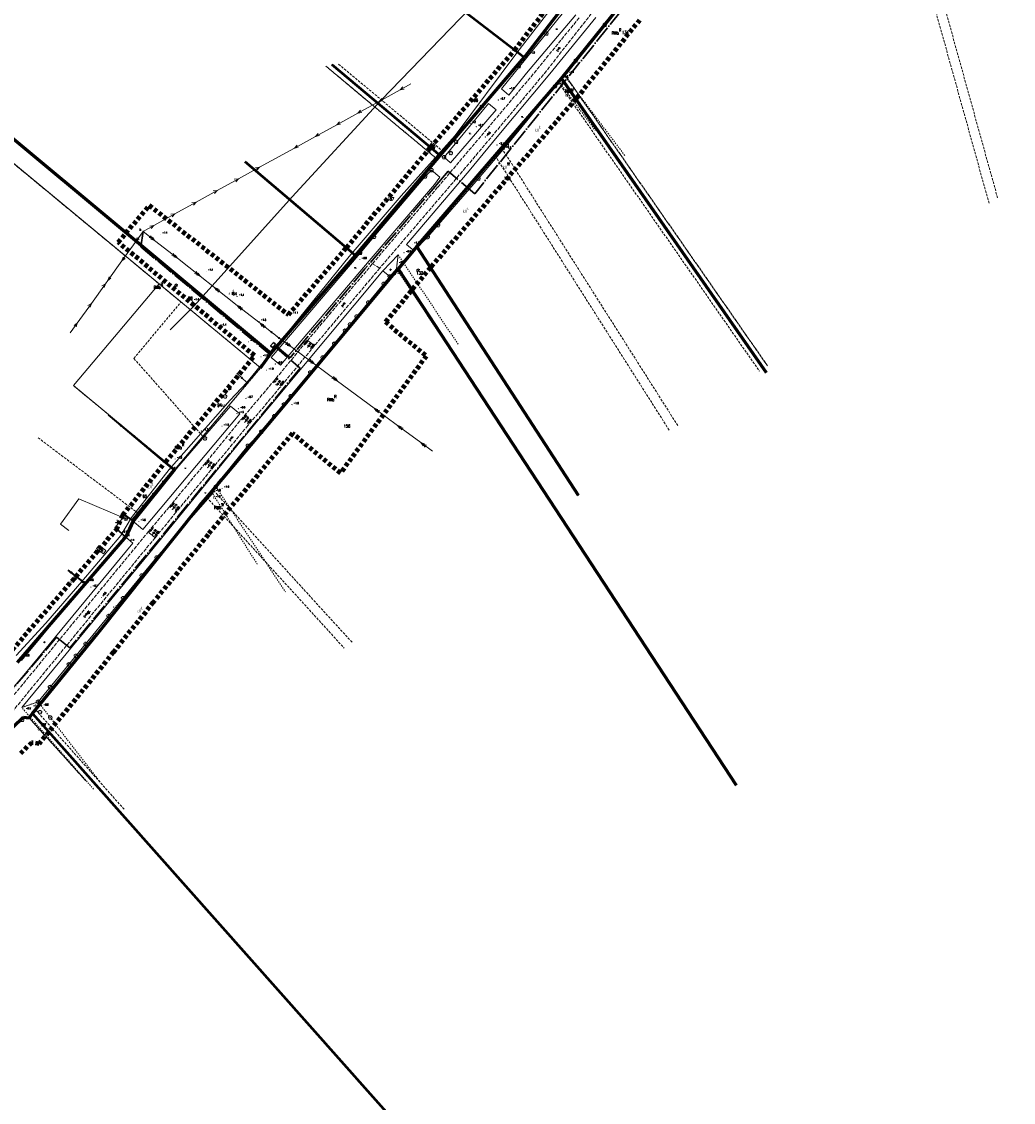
# Model space of a CAD drawing. Header units: metres. Extents: x 7389918 to 7395901, y 5992959 to 5996029.
# Tile 11 of 66: x 7390929 to 7391339, y 5993544 to 5993991. Entities that reach past the tile are written whole.
import ezdxf
from ezdxf.enums import TextEntityAlignment as Align

# ---------------------------------------------------------------- set-up
doc = ezdxf.new("R2010")
doc.units = ezdxf.units.M
doc.header["$MEASUREMENT"] = 0
for name, pattern in [('1', [0]), ('2', [1.5, 1, -0.5]), ('2_OTKJ', [2, 1.5, -0.5]), ('2_OTKR', [0]), ('2_OTWM', [1, 0.5, -0.5]), ('4', [2.5, 1.5, -1]), ('4_SUEP_A', [0]), ('4_SUKM', [0]), ('4_SUTP_A', [0]), ('4_SUWP', [0]), ('ACAD_ISO04W100', [30, 24, -3, 0, -3])]:
    doc.linetypes.add(name, pattern=pattern)
doc.layers.get('0').update_dxf_attribs({"color": 250, "linetype": 'CONTINUOUS', "lineweight": 100})
for name, color, linetype, lineweight in [('# Orlen Projekt - granice nieustalone do ustalenia', 6, 'CONTINUOUS', 100), ('# projektowana LNSN', 10, 'CONTINUOUS', 30), ('_proj. linia kablowa SN', 10, 'ACAD_ISO04W100', 30), ('Dzialki', 7, '1', 18), ('GRANICE_ZLE_L_0', 2, '1', 50), ('Numery_dzialek', 7, 'CONTINUOUS', 13), ('OTK_E_T_0', 7, 'CONTINUOUS', 0), ('OTK_E_T_4', 7, 'CONTINUOUS', 0), ('OTK_L_0', 7, '2_OTKJ', 18), ('OTK_L_5', 7, 'CONTINUOUS', 18), ('OTO_L_0', 7, 'CONTINUOUS', 35), ('OTO_L_1', 7, 'CONTINUOUS', 18), ('OTO_L_2', 7, 'CONTINUOUS', 18), ('OTR_T_0', 7, 'CONTINUOUS', 18), ('OTR_T_1', 7, 'CONTINUOUS', 18), ('OTW_L_3', 7, 'CONTINUOUS', 18), ('SUE_E_T_2', 1, 'CONTINUOUS', 0), ('SUE_T_5', 1, 'CONTINUOUS', 18), ('SUEP_L_0', 1, '4_SUEP_A', 18), ('SUP_T_2', 7, 'CONTINUOUS', 18), ('SUW_T_3', 5, 'CONTINUOUS', 18), ('SUWP_L_0', 5, '4_SUWP', 18)]:
    doc.layers.add(name, color=color, linetype=linetype, lineweight=lineweight)
for name, color, linetype, lineweight, true_color in [('Kontury', 7, '2', 18, 0x008000), ('Numery_konturow', 7, 'CONTINUOUS', 13, 0x008000), ('Numery_uzytkow', 7, 'CONTINUOUS', 13, 0x008000), ('OTZ_T_0', 7, 'CONTINUOUS', 18, 0x008000), ('OTZ_T_1', 7, 'CONTINUOUS', 18, 0x008000), ('SUK_E_T_2', 7, 'CONTINUOUS', 0, 0x803300), ('SUK_L_3', 7, '4_SUKM', 18, 0x803300), ('SUT_E_T_0', 7, 'CONTINUOUS', 0, 0xff9100), ('SUT_T_0', 7, 'CONTINUOUS', 18, 0xff9100), ('SUTP_E_T_0', 7, 'CONTINUOUS', 0, 0xff9100), ('SUTP_L_0', 7, '4_SUTP_A', 18, 0xff9100), ('Uzytki', 7, '2', 18, 0x008000), ('ZAKRES_L_0', 7, '4', 100, 0x008080)]:
    doc.layers.add(name, color=color, linetype=linetype, lineweight=lineweight, true_color=true_color)
doc.styles.get("Standard").update_dxf_attribs({"font": 'Simplex.SHX', "width": 0.75})

# ---------------------------------------------------------------- blocks, each defined once
blk = doc.blocks.new('2_OTRS')
at = {"linetype": 'Continuous'}
blk.add_circle((0, 0), 0.045, dxfattribs=at)
blk = doc.blocks.new('2_OTRN')
at = {"linetype": 'Continuous'}
blk.add_circle((0, 0), 0.045, dxfattribs=at)
blk = doc.blocks.new('2_OTZL')
at = {"linetype": 'Continuous'}
blk.add_circle((0, 0), 0.045, dxfattribs=at)
for centre, start, end in [((-0.36, 0.12), 102.1445, 221.86), ((0, 0.38), 30.1401, 149.8599), ((0.36, 0.12), 318.14, 77.8555), ((-0.22, -0.3), 174.1482, 293.8542), ((0.22, -0.3), 246.1458, 5.8518)]:
    blk.add_arc(centre, 0.375, start, end, dxfattribs=at)
blk = doc.blocks.new('2_OTZG')
at = {"linetype": 'Continuous'}
for p, q in [((-0.78225, -0.26495), (-0.3012, 0.09375)), ((-0.3012, 0.09375), (-0.4937, 0.6621)), ((-0.4937, 0.6621), (-0.0039, 0.31545)), ((-0.0039, 0.31545), (0.4771, 0.67415)), ((0.4771, 0.67415), (0.2988, 0.1012)), ((0.2988, 0.1012), (0.7886, -0.24545)), ((-0.18225, -0.2575), (-0.78225, -0.26495)), ((0.01025, -0.82585), (-0.18225, -0.2575)), ((0.1886, -0.2529), (0.01025, -0.82585)), ((0.7886, -0.24545), (0.1886, -0.2529))]:
    blk.add_line(p, q, dxfattribs=at)
blk.add_circle((0, 0), 0.045, dxfattribs=at)
blk = doc.blocks.new('4_SUET')
at = {"linetype": 'Continuous'}
for radius in [0.125, 0.113, 0.1, 0.0875, 0.075, 0.0625, 0.05, 0.0375, 0.025, 0.0125, 0.0025]:
    blk.add_circle((0, 0), radius, dxfattribs=at)
blk = doc.blocks.new('4_SUPP')
at = {"linetype": 'Continuous'}
blk.add_circle((0, 0), 0.25, dxfattribs=at)
blk = doc.blocks.new('4_SUTK')
at = {"linetype": 'Continuous'}
for radius in [0.25, 0.225, 0.2, 0.175, 0.15, 0.125, 0.1, 0.075, 0.05, 0.025, 0.00715]:
    blk.add_circle((0, 0), radius, dxfattribs=at)
blk = doc.blocks.new('4_SUWS')
at = {"linetype": 'Continuous'}
for radius in [0.75, 0.25]:
    blk.add_circle((0, 0), radius, dxfattribs=at)

msp = doc.modelspace()

# ---------------------------------------------------------------- linework, layer by layer
at = {"layer": '# Orlen Projekt - granice nieustalone do ustalenia', "linetype": '1', "lineweight": 60}
for p, q in [((7391170.49, 5994020.21), (7391136.8, 5993976.53)), ((7391152.34, 5993967.86), (7391176.51, 5993997.86)), ((7391102.13, 5993936.05), (7391136.8, 5993976.53)), ((7391092.36, 5993898.37), (7391152.34, 5993967.86)), ((7391152.34, 5993967.86), (7391237.05, 5993846.19)), ((7391031.95, 5993854.08), (7390906.08, 5993958.92)), ((7391067.1, 5993894.68), (7391102.13, 5993936.05)), ((7391092.36, 5993898.37), (7391084.69, 5993889.05)), ((7391159.37, 5993795.32), (7391092.36, 5993898.37)), ((7391031.95, 5993854.08), (7391067.1, 5993894.68)), ((7391035.4, 5993830.08), (7391084.69, 5993889.05)), ((7391084.69, 5993889.05), (7391224.57, 5993675.41)), ((7391027.78, 5993848.13), (7391031.95, 5993854.08)), ((7391006.87, 5993796.18), (7391035.4, 5993830.08)), ((7390975.02, 5993784.56), (7390992.3, 5993806.1)), ((7391002.62, 5993791.13), (7391006.87, 5993796.18)), ((7390960.09, 5993737.97), (7391002.62, 5993791.13)), ((7390972.31, 5993778.53), (7390975.02, 5993784.56)), ((7390927.07, 5993726.24), (7390972.31, 5993778.53)), ((7390933.38, 5993705.09), (7390960.09, 5993737.97)), ((7390931.93, 5993703.31), (7390933.38, 5993705.09)), ((7390916.19, 5993690.79), (7390929.52, 5993703.65)), ((7390929.52, 5993703.65), (7390931.93, 5993703.31))]:
    msp.add_line(p, q, dxfattribs=at)
at = {"layer": '# projektowana LNSN', "linetype": 'ACAD_ISO04W100', "ltscale": 0.3}
for points in [[(7391342.32, 5994134.89), (7391258.55, 5994094.86), (7391258.55, 5994094.86), (7391255.36, 5994093.83), (7391218.75, 5994075.06), (7391218.75, 5994075.06), (7391208.37, 5994066.54), (7391202.78, 5994061.95), (7391202.31, 5994061.41), (7391216.82, 5994045.63), (7391216.82, 5994045.63), (7391216.82, 5994045.63), (7391116.4, 5993920.19), (7391105.36, 5993929.5), (7391101.54, 5993925.01), (7391070.97, 5993889.08), (7391039.93, 5993852.26), (7391039.93, 5993852.26), (7391039.93, 5993852.26), (7391033.67, 5993857.6)], [(7391342.32, 5994134.89), (7391258.55, 5994094.86), (7391258.55, 5994094.86), (7391255.36, 5994093.83), (7391218.75, 5994075.06), (7391218.75, 5994075.06), (7391208.37, 5994066.54), (7391202.78, 5994061.95), (7391202.31, 5994061.41), (7391216.82, 5994045.63), (7391216.82, 5994045.63), (7391216.82, 5994045.63), (7391116.4, 5993920.19), (7391105.36, 5993929.5), (7391101.54, 5993925.01), (7391070.97, 5993889.08), (7391039.93, 5993852.26), (7391039.93, 5993852.26), (7391039.93, 5993852.26), (7391033.67, 5993857.6)], [(7390979.13, 5993904.6), (7390978.21, 5993898.2), (7391031.25, 5993853.97), (7391033.43, 5993856.55), (7391033.05, 5993856.88)], [(7390979.13, 5993904.6), (7390978.21, 5993898.2), (7391031.25, 5993853.97), (7391033.43, 5993856.55), (7391033.05, 5993856.88)], [(7391033.34, 5993857.22), (7391044.1, 5993848.03), (7391044.1, 5993848.03), (7390948.79, 5993732.26), (7390948.79, 5993732.26), (7390948.79, 5993732.26), (7390943.34, 5993736.67), (7390943.34, 5993736.67), (7390683.96, 5993432.72)], [(7391033.34, 5993857.22), (7391044.1, 5993848.03), (7391044.1, 5993848.03), (7390948.79, 5993732.26), (7390948.79, 5993732.26), (7390948.79, 5993732.26), (7390943.34, 5993736.67), (7390943.34, 5993736.67), (7390683.96, 5993432.72)]]:
    msp.add_lwpolyline(points, dxfattribs=at)
at = {"layer": '_proj. linia kablowa SN', "linetype": 'Continuous'}
msp.add_lwpolyline([(7391033.1, 5993858.62), (7391033.93, 5993857.9), (7391032.75, 5993856.54), (7391031.92, 5993857.26), (7391033.1, 5993858.62)], dxfattribs=at)
msp.add_lwpolyline([(7391033.1, 5993858.62), (7391033.93, 5993857.9), (7391032.75, 5993856.54), (7391031.92, 5993857.26), (7391033.1, 5993858.62)], dxfattribs=at)
at = {"layer": 'Dzialki'}
for p, q in [((7391170.49, 5994020.21), (7391136.8, 5993976.53)), ((7391136.8, 5993976.53), (7391088.91, 5994013.5)), ((7391152.34, 5993967.86), (7391176.51, 5993997.86)), ((7390985.76, 5993882.88), (7390855.48, 5993990.6)), ((7391102.13, 5993936.05), (7391057.18, 5993973.6)), ((7391136.8, 5993976.53), (7391102.13, 5993936.05)), ((7391092.36, 5993898.37), (7391152.34, 5993967.86)), ((7391237.05, 5993846.19), (7391152.34, 5993967.86)), ((7390906.08, 5993958.92), (7391031.95, 5993854.08)), ((7391021.43, 5993933.36), (7391067.1, 5993894.68)), ((7391067.1, 5993894.68), (7391102.13, 5993936.05)), ((7391084.69, 5993889.05), (7391092.36, 5993898.37)), ((7391092.36, 5993898.37), (7391159.37, 5993795.32)), ((7391067.1, 5993894.68), (7391031.95, 5993854.08)), ((7391035.4, 5993830.08), (7391084.69, 5993889.05)), ((7391224.57, 5993675.41), (7391084.69, 5993889.05)), ((7390950.25, 5993840.81), (7390985.76, 5993882.88)), ((7391027.78, 5993848.13), (7390985.76, 5993882.88)), ((7391031.95, 5993854.08), (7391027.78, 5993848.13)), ((7391027.78, 5993848.13), (7390992.3, 5993806.1)), ((7390992.3, 5993806.1), (7390950.25, 5993840.81)), ((7391006.87, 5993796.18), (7391035.4, 5993830.08)), ((7390975.02, 5993784.56), (7390992.3, 5993806.1)), ((7391002.62, 5993791.13), (7391006.87, 5993796.18)), ((7390960.09, 5993737.97), (7391002.62, 5993791.13)), ((7390972.31, 5993778.53), (7390975.02, 5993784.56)), ((7390927.07, 5993726.24), (7390972.31, 5993778.53)), ((7390933.38, 5993705.09), (7390960.09, 5993737.97)), ((7390931.93, 5993703.31), (7390933.38, 5993705.09)), ((7390933.38, 5993705.09), (7391110.81, 5993505.45)), ((7390916.19, 5993690.79), (7390929.52, 5993703.65)), ((7390929.52, 5993703.65), (7390931.93, 5993703.31))]:
    msp.add_line(p, q, dxfattribs=at)
at = {"layer": 'GRANICE_ZLE_L_0'}
for p, q in [((7391136.8, 5993976.53), (7391088.91, 5994013.5)), ((7391057.18, 5993973.6), (7391102.13, 5993936.05)), ((7391067.1, 5993894.68), (7391021.43, 5993933.36)), ((7390933.38, 5993705.09), (7391110.81, 5993505.45))]:
    msp.add_line(p, q, dxfattribs=at)
at = {"layer": 'Kontury'}
for p, q in [((7391282.05, 5994086.35), (7391329.32, 5993916.13)), ((7391332.83, 5993918.46), (7391285.68, 5994088.23)), ((7391170.49, 5994020.21), (7391136.8, 5993976.53)), ((7391153.64, 5993969.48), (7391176.51, 5993997.86)), ((7390857.41, 5993989.01), (7390985.76, 5993882.88)), ((7391136.8, 5993976.53), (7391125.86, 5993984.97)), ((7391100.83, 5993934.52), (7391054.74, 5993973.03)), ((7391102.13, 5993936.05), (7391057.18, 5993973.6)), ((7391103.43, 5993937.57), (7391059.96, 5993973.88)), ((7391136.8, 5993976.53), (7391103.43, 5993937.57)), ((7391152.34, 5993967.86), (7391153.64, 5993969.48)), ((7391237.56, 5993849), (7391153.64, 5993969.48)), ((7391127.55, 5993939.13), (7391150.99, 5993966.3)), ((7391150.99, 5993966.3), (7391152.34, 5993967.86)), ((7391150.99, 5993966.3), (7391234.26, 5993846.74)), ((7391237.05, 5993846.19), (7391152.34, 5993967.86)), ((7391103.43, 5993937.57), (7391102.13, 5993936.05)), ((7391124.82, 5993935.97), (7391127.55, 5993939.13)), ((7391200.42, 5993824.27), (7391127.55, 5993939.13)), ((7391100.83, 5993934.52), (7391067.1, 5993894.68)), ((7391092.36, 5993898.37), (7391124.82, 5993935.97)), ((7391102.13, 5993936.05), (7391100.83, 5993934.52)), ((7391124.82, 5993935.97), (7391197.09, 5993822.05)), ((7391031.95, 5993854.08), (7390953.08, 5993919.78)), ((7391055.51, 5993904.5), (7391067.1, 5993894.68)), ((7391158.28, 5993796.99), (7391092.36, 5993898.37)), ((7391067.1, 5993894.68), (7391031.95, 5993854.08)), ((7391035.4, 5993830.08), (7391084.69, 5993889.05)), ((7391084.69, 5993889.05), (7391146.86, 5993794.09)), ((7390985.76, 5993882.88), (7390994.83, 5993875.38)), ((7390975.27, 5993852.08), (7390994.83, 5993875.38)), ((7390994.83, 5993875.38), (7391027.78, 5993848.13)), ((7391003.86, 5993819.8), (7390975.27, 5993852.08)), ((7391027.78, 5993848.13), (7391003.86, 5993819.8)), ((7390950.25, 5993840.81), (7390992.3, 5993806.1)), ((7391008.08, 5993797.62), (7391035.4, 5993830.08)), ((7390935.66, 5993819.2), (7390977.51, 5993787.67)), ((7391003.86, 5993819.8), (7390992.3, 5993806.1)), ((7390992.3, 5993806.1), (7390977.51, 5993787.67)), ((7391002.62, 5993791.13), (7391005.49, 5993794.54)), ((7391005.49, 5993794.54), (7391006.87, 5993796.18)), ((7391005.49, 5993794.54), (7391062.34, 5993732.2)), ((7391006.87, 5993796.18), (7391008.08, 5993797.62)), ((7391065.59, 5993734.58), (7391008.08, 5993797.62)), ((7390960.09, 5993737.97), (7391002.62, 5993791.13)), ((7390975.02, 5993784.56), (7390972.31, 5993778.53)), ((7390977.51, 5993787.67), (7390975.02, 5993784.56)), ((7390972.31, 5993778.53), (7390928.71, 5993728.13)), ((7390934.65, 5993706.66), (7390960.09, 5993737.97)), ((7390931.93, 5993703.31), (7390933.38, 5993705.09)), ((7390933.38, 5993705.09), (7390934.65, 5993706.66)), ((7390933.38, 5993705.09), (7390956.86, 5993678.67)), ((7390971.25, 5993665.49), (7390934.65, 5993706.66)), ((7390916.19, 5993690.79), (7390929.52, 5993703.65)), ((7390929.52, 5993703.65), (7390931.93, 5993703.31)), ((7390955.43, 5993677.26), (7390931.93, 5993703.31))]:
    msp.add_line(p, q, dxfattribs=at)
at = {"layer": 'OTK_L_0', "linetype": '2_OTKJ'}
for p, q in [((7391164.65, 5993994.75), (7391146.09, 5993971.02)), ((7391139.69, 5993968.58), (7391159.68, 5993993.06)), ((7391121.62, 5993947.13), (7391139.69, 5993968.58)), ((7391146.09, 5993971.02), (7391124.29, 5993944.86)), ((7391101.08, 5993922.92), (7391121.62, 5993947.13)), ((7391124.29, 5993944.86), (7391112.59, 5993930.99)), ((7391112.59, 5993930.99), (7391077.09, 5993889.38)), ((7391074.1, 5993891.25), (7391101.08, 5993922.92)), ((7391047.14, 5993859.47), (7391074.1, 5993891.25)), ((7391077.09, 5993889.38), (7391050.07, 5993857.33)), ((7391074.1, 5993891.25), (7391077.09, 5993889.38)), ((7391032.84, 5993842.23), (7391047.14, 5993859.47)), ((7391050.07, 5993857.33), (7391035.77, 5993839.99)), ((7391047.14, 5993859.47), (7391050.07, 5993857.33)), ((7391019.69, 5993826.77), (7391032.84, 5993842.23)), ((7391035.77, 5993839.99), (7391022.54, 5993824.35)), ((7391004.28, 5993807.99), (7391019.69, 5993826.77)), ((7391022.54, 5993824.35), (7391007.19, 5993805.8)), ((7390989.84, 5993790.51), (7391004.28, 5993807.99)), ((7391007.19, 5993805.8), (7390992.68, 5993788.31)), ((7390981.22, 5993780.24), (7390989.84, 5993790.51)), ((7390992.68, 5993788.31), (7390984.13, 5993777.83)), ((7390915.62, 5993700.61), (7390981.22, 5993780.24)), ((7390984.13, 5993777.83), (7390981.22, 5993780.24)), ((7390984.13, 5993777.83), (7390980.32, 5993773.32)), ((7390980.32, 5993773.32), (7390918.59, 5993698.09))]:
    msp.add_line(p, q, dxfattribs=at)
at = {"layer": 'OTK_L_5', "linetype": '2_OTKR'}
for p, q in [((7391164.51, 5994009.42), (7391127.41, 5993963.53)), ((7391178.85, 5994000.67), (7391170.22, 5993990.03)), ((7391137.86, 5993970.13), (7391158.31, 5993994.23)), ((7391147.47, 5993969.86), (7391166.56, 5993993.13)), ((7391170.22, 5993990.03), (7391158.23, 5993975.28)), ((7391158.23, 5993975.28), (7391153.4, 5993969.28)), ((7391125.67, 5993943.7), (7391147.47, 5993969.86)), ((7391130.46, 5993960.94), (7391137.86, 5993970.13)), ((7391153.4, 5993969.28), (7391151.28, 5993966.62)), ((7391127.41, 5993963.53), (7391130.46, 5993960.94)), ((7391151.28, 5993966.62), (7391129.71, 5993940.27)), ((7391122.16, 5993957.49), (7391103.69, 5993935.26)), ((7391106.43, 5993932.93), (7391125.21, 5993954.9)), ((7391125.21, 5993954.9), (7391122.16, 5993957.49)), ((7391114.15, 5993929.66), (7391125.67, 5993943.7)), ((7391129.71, 5993940.27), (7391117.96, 5993926.43)), ((7391103.69, 5993935.26), (7391106.43, 5993932.93)), ((7391088.2, 5993899.23), (7391114.15, 5993929.66)), ((7391095.9, 5993927.31), (7391098.52, 5993929.94)), ((7391098.52, 5993929.94), (7391101.95, 5993927.03)), ((7391099.71, 5993924.08), (7391072.64, 5993892.49)), ((7391074.67, 5993902.3), (7391095.9, 5993927.31)), ((7391117.96, 5993926.43), (7391096.89, 5993902.21)), ((7391101.95, 5993927.03), (7391099.71, 5993924.08)), ((7391068.91, 5993895.66), (7391074.67, 5993902.3)), ((7391096.89, 5993902.21), (7391091.32, 5993896.57)), ((7391091.32, 5993896.57), (7391088.2, 5993899.23)), ((7391032.15, 5993852.49), (7391068.91, 5993895.66)), ((7391072.64, 5993892.49), (7391035.96, 5993849.25)), ((7391078.31, 5993888.34), (7391084.65, 5993894.89)), ((7391084.65, 5993894.89), (7391083.99, 5993889.16)), ((7391019.78, 5993818.13), (7391078.31, 5993888.34)), ((7391078.31, 5993888.34), (7391081.2, 5993885.88)), ((7391083.99, 5993889.16), (7391081.2, 5993885.88)), ((7391081.2, 5993885.88), (7391028.08, 5993821.72)), ((7391035.96, 5993849.25), (7391032.15, 5993852.49)), ((7391015.29, 5993832.3), (7390974.42, 5993785.14)), ((7391019.1, 5993829.07), (7391015.29, 5993832.3)), ((7390978.96, 5993781.29), (7391019.1, 5993829.07)), ((7391028.08, 5993821.72), (7391022.45, 5993815.86)), ((7390982.08, 5993771.83), (7391019.78, 5993818.13)), ((7391022.45, 5993815.86), (7391012.73, 5993803.79)), ((7391012.73, 5993803.79), (7391010.07, 5993800.8)), ((7391009.25, 5993798.93), (7391007.83, 5993796.17)), ((7391010.07, 5993800.8), (7391009.25, 5993798.93)), ((7391007.83, 5993796.17), (7390984.67, 5993769.63)), ((7390974.42, 5993785.14), (7390978.96, 5993781.29)), ((7390930.42, 5993721.76), (7390974.81, 5993775.63)), ((7390971.91, 5993778.09), (7390955.28, 5993758.9)), ((7390974.81, 5993775.63), (7390971.91, 5993778.09)), ((7390928.88, 5993707.59), (7390982.08, 5993771.83)), ((7390984.67, 5993769.63), (7390935.64, 5993709.99)), ((7390955.28, 5993758.9), (7390928.77, 5993727.09)), ((7390905.06, 5993691.87), (7390930.42, 5993721.76)), ((7390935.64, 5993709.99), (7390928.88, 5993707.59))]:
    msp.add_line(p, q, dxfattribs=at)
at = {"layer": 'OTO_L_0'}
for p, q in [((7390970.08, 5993824.23), (7390964.78, 5993828.66)), ((7390975.37, 5993819.8), (7390970.08, 5993824.23)), ((7390980.67, 5993815.38), (7390975.37, 5993819.8)), ((7390985.96, 5993810.95), (7390980.67, 5993815.38)), ((7390991.71, 5993806.14), (7390985.96, 5993810.95)), ((7390987.54, 5993801.07), (7390991.71, 5993806.14)), ((7390983.36, 5993796), (7390987.54, 5993801.07)), ((7390979.19, 5993790.93), (7390983.36, 5993796)), ((7390974.42, 5993785.14), (7390979.19, 5993790.93)), ((7390971.52, 5993787.21), (7390974.42, 5993785.14)), ((7390967.62, 5993782.07), (7390971.91, 5993778.09)), ((7390971.91, 5993778.09), (7390967, 5993772.42)), ((7390967, 5993772.42), (7390963.09, 5993767.92)), ((7390963.09, 5993767.92), (7390959.19, 5993763.41)), ((7390949.33, 5993763.48), (7390948.1, 5993764.43)), ((7390955.28, 5993758.9), (7390949.33, 5993763.48)), ((7390959.19, 5993763.41), (7390955.28, 5993758.9))]:
    msp.add_line(p, q, dxfattribs=at)
for centre in [(7390970.08, 5993824.23), (7390975.37, 5993819.8), (7390980.67, 5993815.38), (7390985.96, 5993810.95), (7390987.54, 5993801.07), (7390983.36, 5993796), (7390979.19, 5993790.93), (7390967, 5993772.42), (7390963.09, 5993767.92), (7390949.33, 5993763.48), (7390959.19, 5993763.41)]:
    msp.add_circle(centre, 0.17, dxfattribs=at)
at = {"layer": 'OTO_L_1'}
for p, q in [((7390969.43, 5993784.46), (7390970.49, 5993785.86)), ((7390967.62, 5993782.07), (7390968.68, 5993783.46)), ((7390968.53, 5993783.26), (7390969.43, 5993784.46))]:
    msp.add_line(p, q, dxfattribs=at)
for centre in [(7390970.49, 5993785.86), (7390967.62, 5993782.07)]:
    msp.add_circle(centre, 0.17, dxfattribs=at)
for centre, start, end in [((7390970.4, 5993785.27), 180.775, 224.8494), ((7390968, 5993782.12), 60.7383, 104.8127)]:
    msp.add_arc(centre, 2, start, end, dxfattribs=at)
at = {"layer": 'OTO_L_2'}
for p, q in [((7390969.91, 5993787.2), (7390969.91, 5993787.24)), ((7390969.92, 5993787.1), (7390969.91, 5993787.2)), ((7390969.93, 5993787), (7390969.92, 5993787.1)), ((7390969.94, 5993786.9), (7390969.93, 5993787)), ((7390969.97, 5993786.81), (7390969.94, 5993786.9)), ((7390969.99, 5993786.72), (7390969.97, 5993786.81)), ((7390970.03, 5993786.61), (7390969.99, 5993786.72)), ((7390970.05, 5993786.52), (7390970.03, 5993786.61)), ((7390970.1, 5993786.43), (7390970.05, 5993786.52)), ((7390970.14, 5993786.34), (7390970.1, 5993786.43)), ((7390970.19, 5993786.25), (7390970.14, 5993786.34)), ((7390970.24, 5993786.17), (7390970.19, 5993786.25)), ((7390970.3, 5993786.08), (7390970.24, 5993786.17)), ((7390970.36, 5993786.01), (7390970.3, 5993786.08)), ((7390970.43, 5993785.93), (7390970.36, 5993786.01)), ((7390970.49, 5993785.86), (7390970.43, 5993785.93)), ((7390970.49, 5993785.86), (7390970.95, 5993786.45)), ((7390970.92, 5993786.42), (7390971.07, 5993786.61)), ((7390971.07, 5993786.61), (7390971.52, 5993787.21))]:
    msp.add_line(p, q, dxfattribs=at)
for centre in [(7390970.49, 5993785.86), (7390971.52, 5993787.21)]:
    msp.add_circle(centre, 0.17, dxfattribs=at)
at = {"layer": 'OTW_L_3', "linetype": '2_OTWM'}
for p, q in [((7391153.4, 5993969.28), (7391151.28, 5993966.62)), ((7391178.47, 5993936.07), (7391153.4, 5993969.28)), ((7391151.28, 5993966.62), (7391166.27, 5993946.42)), ((7391083.99, 5993889.16), (7391084.65, 5993894.89)), ((7391084.65, 5993894.89), (7391109.5, 5993857.99)), ((7391105.77, 5993856.25), (7391083.99, 5993889.16)), ((7391007.83, 5993796.17), (7391009.25, 5993798.93)), ((7391009.25, 5993798.93), (7391038.03, 5993755.52)), ((7391026.4, 5993766.88), (7391007.83, 5993796.17)), ((7390928.88, 5993707.59), (7390935.64, 5993709.99)), ((7390935.64, 5993709.99), (7390961.2, 5993676.89)), ((7390958.61, 5993673.84), (7390928.88, 5993707.59))]:
    msp.add_line(p, q, dxfattribs=at)
at = {"layer": 'SUEP_L_0', "linetype": '4_SUEP_A'}
for p, q in [((7391085.56, 5993963.23), (7391089.94, 5993965.65)), ((7391086.64, 5993964.4), (7391085.56, 5993963.23)), ((7391085.56, 5993963.23), (7391087.12, 5993963.52)), ((7391076.81, 5993958.41), (7391085.56, 5993963.23)), ((7391077.88, 5993959.57), (7391076.81, 5993958.41)), ((7391068.05, 5993953.58), (7391076.81, 5993958.41)), ((7391069.12, 5993954.74), (7391068.05, 5993953.58)), ((7391076.81, 5993958.41), (7391078.36, 5993958.69)), ((7391059.29, 5993948.76), (7391068.05, 5993953.58)), ((7391068.05, 5993953.58), (7391069.6, 5993953.87)), ((7391050.53, 5993943.93), (7391059.29, 5993948.76)), ((7391060.36, 5993949.92), (7391059.29, 5993948.76)), ((7391059.29, 5993948.76), (7391060.84, 5993949.04)), ((7391041.77, 5993939.11), (7391050.53, 5993943.93)), ((7391051.6, 5993945.09), (7391050.53, 5993943.93)), ((7391050.53, 5993943.93), (7391052.08, 5993944.22)), ((7391027.3, 5993931.14), (7391041.77, 5993939.11)), ((7391042.84, 5993940.27), (7391041.77, 5993939.11)), ((7391041.77, 5993939.11), (7391043.33, 5993939.39)), ((7391018.54, 5993926.31), (7391027.3, 5993931.14)), ((7391025.63, 5993931.07), (7391027.3, 5993931.14)), ((7391027.3, 5993931.14), (7391026.23, 5993929.97)), ((7391009.79, 5993921.49), (7391018.54, 5993926.31)), ((7391016.87, 5993926.24), (7391018.54, 5993926.31)), ((7391018.54, 5993926.31), (7391017.47, 5993925.15)), ((7391001.03, 5993916.66), (7391009.79, 5993921.49)), ((7391008.11, 5993921.42), (7391009.79, 5993921.49)), ((7391009.79, 5993921.49), (7391008.71, 5993920.32)), ((7390992.27, 5993911.84), (7391001.03, 5993916.66)), ((7390999.35, 5993916.59), (7391001.03, 5993916.66)), ((7391001.03, 5993916.66), (7390999.95, 5993915.5)), ((7390983.51, 5993907.01), (7390992.27, 5993911.84)), ((7390990.59, 5993911.77), (7390992.27, 5993911.84)), ((7390992.27, 5993911.84), (7390991.2, 5993910.67)), ((7390979.13, 5993904.6), (7390983.51, 5993907.01)), ((7390981.95, 5993906.72), (7390983.51, 5993907.01)), ((7390983.51, 5993907.01), (7390982.44, 5993905.85)), ((7390976.21, 5993900.54), (7390979.13, 5993904.6)), ((7390976.68, 5993902.05), (7390976.21, 5993900.54)), ((7390976.21, 5993900.54), (7390977.49, 5993901.46)), ((7390983.85, 5993900.89), (7390979.13, 5993904.6)), ((7390981.57, 5993902.04), (7390983.06, 5993901.51)), ((7390983.06, 5993901.51), (7390982.19, 5993902.83)), ((7390982.36, 5993901.43), (7390983.85, 5993900.89)), ((7390983.85, 5993900.89), (7390982.98, 5993902.21)), ((7390993.29, 5993893.48), (7390983.85, 5993900.89)), ((7390970.38, 5993892.41), (7390976.21, 5993900.54)), ((7390964.54, 5993884.29), (7390970.38, 5993892.41)), ((7390970.85, 5993893.92), (7390970.38, 5993892.41)), ((7390970.38, 5993892.41), (7390971.66, 5993893.34)), ((7390991.01, 5993894.63), (7390992.5, 5993894.1)), ((7390992.5, 5993894.1), (7390991.63, 5993895.42)), ((7390991.8, 5993894.02), (7390993.29, 5993893.48)), ((7390993.29, 5993893.48), (7390992.42, 5993894.8)), ((7391002.73, 5993886.07), (7390993.29, 5993893.48)), ((7391001.94, 5993886.69), (7391001.07, 5993888.01)), ((7391002.73, 5993886.07), (7391001.86, 5993887.39)), ((7390963.53, 5993882.88), (7390964.54, 5993884.29)), ((7390965.01, 5993885.8), (7390964.54, 5993884.29)), ((7390964.54, 5993884.29), (7390965.83, 5993885.22)), ((7391000.45, 5993887.23), (7391001.94, 5993886.69)), ((7391001.24, 5993886.61), (7391002.73, 5993886.07)), ((7391008.67, 5993881.41), (7391002.73, 5993886.07)), ((7390957.7, 5993874.76), (7390963.53, 5993882.88)), ((7390962.05, 5993882.1), (7390963.53, 5993882.88)), ((7390963.53, 5993882.88), (7390963.06, 5993881.37)), ((7391018.11, 5993874), (7391008.67, 5993881.41)), ((7391009.54, 5993880.09), (7391008.67, 5993881.41)), ((7391008.67, 5993881.41), (7391010.16, 5993880.88)), ((7391010.33, 5993879.48), (7391009.46, 5993880.79)), ((7391009.46, 5993880.79), (7391010.95, 5993880.26)), ((7390951.86, 5993866.64), (7390957.7, 5993874.76)), ((7390956.21, 5993873.98), (7390957.7, 5993874.76)), ((7390957.7, 5993874.76), (7390957.23, 5993873.25)), ((7391027.55, 5993866.59), (7391018.11, 5993874)), ((7391018.98, 5993872.68), (7391018.11, 5993874)), ((7391018.11, 5993874), (7391019.6, 5993873.47)), ((7391019.77, 5993872.07), (7391018.9, 5993873.39)), ((7391018.9, 5993873.39), (7391020.39, 5993872.85)), ((7390948.95, 5993862.58), (7390951.86, 5993866.64)), ((7390950.58, 5993865.71), (7390951.86, 5993866.64)), ((7390951.86, 5993866.64), (7390951.39, 5993865.13)), ((7391032.27, 5993862.89), (7391027.55, 5993866.59)), ((7391028.42, 5993865.27), (7391027.55, 5993866.59)), ((7391027.55, 5993866.59), (7391029.04, 5993866.06)), ((7391029.21, 5993864.66), (7391028.34, 5993865.98)), ((7391028.34, 5993865.98), (7391029.83, 5993865.44)), ((7391033.87, 5993861.68), (7391032.27, 5993862.89)), ((7391035.47, 5993860.47), (7391033.87, 5993861.68)), ((7391040.3, 5993856.91), (7391035.47, 5993860.47)), ((7391037.99, 5993857.99), (7391039.49, 5993857.5)), ((7391039.49, 5993857.5), (7391038.58, 5993858.79)), ((7391038.79, 5993857.4), (7391040.3, 5993856.91)), ((7391040.3, 5993856.91), (7391039.39, 5993858.2)), ((7391049.96, 5993849.78), (7391040.3, 5993856.91)), ((7391049.15, 5993850.38), (7391048.24, 5993851.67)), ((7391047.65, 5993850.87), (7391049.15, 5993850.38)), ((7391048.45, 5993850.27), (7391049.96, 5993849.78)), ((7391049.96, 5993849.78), (7391049.05, 5993851.08)), ((7391059.61, 5993842.66), (7391049.96, 5993849.78)), ((7391057.3, 5993843.74), (7391058.81, 5993843.26)), ((7391058.81, 5993843.26), (7391057.9, 5993844.55)), ((7391058.11, 5993843.15), (7391059.61, 5993842.66)), ((7391059.61, 5993842.66), (7391058.7, 5993843.95)), ((7391074.83, 5993831.44), (7391059.61, 5993842.66)), ((7391084.48, 5993824.32), (7391074.83, 5993831.44)), ((7391075.74, 5993830.15), (7391074.83, 5993831.44)), ((7391074.83, 5993831.44), (7391076.33, 5993830.95)), ((7391076.54, 5993829.55), (7391075.63, 5993830.84)), ((7391075.63, 5993830.84), (7391077.14, 5993830.36)), ((7391094.14, 5993817.19), (7391084.48, 5993824.32)), ((7391085.39, 5993823.02), (7391084.48, 5993824.32)), ((7391084.48, 5993824.32), (7391085.99, 5993823.83)), ((7391086.2, 5993822.43), (7391085.29, 5993823.72)), ((7391085.29, 5993823.72), (7391086.79, 5993823.23)), ((7391098.97, 5993813.63), (7391094.14, 5993817.19)), ((7391095.05, 5993815.9), (7391094.14, 5993817.19)), ((7391094.14, 5993817.19), (7391095.65, 5993816.7)), ((7391095.86, 5993815.31), (7391094.95, 5993816.6)), ((7391094.95, 5993816.6), (7391096.45, 5993816.11))]:
    msp.add_line(p, q, dxfattribs=at)
at = {"layer": 'SUK_L_3', "linetype": '4_SUKM'}
for p, q in [((7390960.91, 5993774.7), (7390959.89, 5993773.34)), ((7390959.89, 5993773.34), (7390962.69, 5993771.23)), ((7390963.71, 5993772.59), (7390960.91, 5993774.7)), ((7390962.69, 5993771.23), (7390963.71, 5993772.59))]:
    msp.add_line(p, q, dxfattribs=at)
at = {"layer": 'SUP_T_2', "linetype": 'Continuous', "lineweight": 0}
for p, q in [((7391033.07, 5993862.29), (7391032.67, 5993862.59)), ((7391033.77, 5993861.76), (7391033.47, 5993861.99)), ((7391034.37, 5993861.3), (7391034.07, 5993861.53)), ((7391035.07, 5993860.77), (7391034.67, 5993861.07))]:
    msp.add_line(p, q, dxfattribs=at)
at = {"layer": 'SUTP_L_0', "linetype": '4_SUTP_A'}
for p, q in [((7391133.87, 5993978.53), (7391149.4, 5993998.69)), ((7391108.32, 5993944.25), (7391133.87, 5993978.53)), ((7391085.96, 5993919.38), (7391108.32, 5993944.25)), ((7391064.44, 5993894.21), (7391085.96, 5993919.38)), ((7391036.78, 5993860.09), (7391064.44, 5993894.21)), ((7391022.05, 5993842.06), (7391036.78, 5993860.09)), ((7391022.05, 5993842.06), (7391017.91, 5993845.98)), ((7391015.21, 5993834.84), (7391022.05, 5993842.06)), ((7390989.87, 5993806.1), (7391015.21, 5993834.84)), ((7390974.29, 5993786.27), (7390989.87, 5993806.1)), ((7390969.94, 5993778.8), (7390974.29, 5993786.27)), ((7390953.81, 5993759.69), (7390969.94, 5993778.8)), ((7390938.83, 5993742.5), (7390953.81, 5993759.69)), ((7390953.81, 5993759.69), (7390953.97, 5993759.48)), ((7390926.6, 5993729.12), (7390938.83, 5993742.5))]:
    msp.add_line(p, q, dxfattribs=at)
at = {"layer": 'SUWP_L_0', "linetype": '4_SUWP'}
for p, q in [((7391077.73, 5993958.9), (7391119.28, 5994001.98)), ((7391040.87, 5993918.91), (7391077.73, 5993958.9)), ((7391000.32, 5993873.84), (7391040.87, 5993918.91)), ((7390990.35, 5993863.87), (7391000.32, 5993873.84)), ((7390944.9, 5993783.5), (7390952.55, 5993793.95)), ((7390952.55, 5993793.95), (7390971.93, 5993785.68)), ((7390948.35, 5993780.9), (7390944.9, 5993783.5))]:
    msp.add_line(p, q, dxfattribs=at)
at = {"layer": 'Uzytki'}
for p, q in [((7391282.05, 5994086.35), (7391329.32, 5993916.13)), ((7391332.83, 5993918.46), (7391285.68, 5994088.23)), ((7391170.49, 5994020.21), (7391136.8, 5993976.53)), ((7391153.64, 5993969.48), (7391176.51, 5993997.86)), ((7390985.76, 5993882.88), (7390857.41, 5993989.01)), ((7391136.8, 5993976.53), (7391125.86, 5993984.97)), ((7391054.74, 5993973.03), (7391100.83, 5993934.52)), ((7391103.43, 5993937.57), (7391059.96, 5993973.88)), ((7391136.8, 5993976.53), (7391103.43, 5993937.57)), ((7391152.34, 5993967.86), (7391153.64, 5993969.48)), ((7391153.64, 5993969.48), (7391237.56, 5993849)), ((7391127.55, 5993939.13), (7391150.99, 5993966.3)), ((7391150.99, 5993966.3), (7391152.34, 5993967.86)), ((7391150.99, 5993966.3), (7391234.26, 5993846.74)), ((7391103.43, 5993937.57), (7391102.13, 5993936.05)), ((7391124.82, 5993935.97), (7391127.55, 5993939.13)), ((7391200.42, 5993824.27), (7391127.55, 5993939.13)), ((7391100.83, 5993934.52), (7391067.1, 5993894.68)), ((7391092.36, 5993898.37), (7391124.82, 5993935.97)), ((7391102.13, 5993936.05), (7391100.83, 5993934.52)), ((7391124.82, 5993935.97), (7391197.09, 5993822.05)), ((7391031.95, 5993854.08), (7390953.08, 5993919.78)), ((7391055.51, 5993904.5), (7391067.1, 5993894.68)), ((7391084.69, 5993889.05), (7391092.36, 5993898.37)), ((7391092.36, 5993898.37), (7391158.28, 5993796.99)), ((7391067.1, 5993894.68), (7391031.95, 5993854.08)), ((7391035.4, 5993830.08), (7391084.69, 5993889.05)), ((7391146.86, 5993794.09), (7391084.69, 5993889.05)), ((7390994.83, 5993875.38), (7390985.76, 5993882.88)), ((7390975.27, 5993852.08), (7390994.83, 5993875.38)), ((7390994.83, 5993875.38), (7391027.78, 5993848.13)), ((7391003.86, 5993819.8), (7390975.27, 5993852.08)), ((7391031.95, 5993854.08), (7391027.78, 5993848.13)), ((7391027.78, 5993848.13), (7391003.86, 5993819.8)), ((7390950.25, 5993840.81), (7390992.3, 5993806.1)), ((7391008.08, 5993797.62), (7391035.4, 5993830.08)), ((7390935.66, 5993819.2), (7390977.51, 5993787.67)), ((7391003.86, 5993819.8), (7390992.3, 5993806.1)), ((7390992.3, 5993806.1), (7390977.51, 5993787.67)), ((7391002.62, 5993791.13), (7391005.49, 5993794.54)), ((7391005.49, 5993794.54), (7391006.87, 5993796.18)), ((7391005.49, 5993794.54), (7391062.34, 5993732.2)), ((7391006.87, 5993796.18), (7391008.08, 5993797.62)), ((7391065.59, 5993734.58), (7391008.08, 5993797.62)), ((7390960.09, 5993737.97), (7391002.62, 5993791.13)), ((7390975.02, 5993784.56), (7390972.31, 5993778.53)), ((7390977.51, 5993787.67), (7390975.02, 5993784.56)), ((7390972.31, 5993778.53), (7390928.71, 5993728.13)), ((7390934.65, 5993706.66), (7390960.09, 5993737.97)), ((7390931.93, 5993703.31), (7390933.38, 5993705.09)), ((7390933.38, 5993705.09), (7390934.65, 5993706.66)), ((7390971.25, 5993665.49), (7390934.65, 5993706.66)), ((7390916.19, 5993690.79), (7390929.52, 5993703.65)), ((7390929.52, 5993703.65), (7390931.93, 5993703.31)), ((7390931.93, 5993703.31), (7390955.43, 5993677.26))]:
    msp.add_line(p, q, dxfattribs=at)
at = {"layer": 'ZAKRES_L_0', "linetype": '4'}
for p, q in [((7391132.92, 5993979.69), (7391165.8, 5994022.31)), ((7391184.66, 5993992.05), (7391158.21, 5993959.36)), ((7391098.17, 5993939.52), (7391132.92, 5993979.69)), ((7391158.21, 5993959.36), (7391127.07, 5993923.28)), ((7391063.31, 5993897.94), (7391098.17, 5993939.52)), ((7391127.07, 5993923.28), (7391098.05, 5993889.55)), ((7390972.02, 5993903.92), (7390981.69, 5993915.4)), ((7390981.69, 5993915.4), (7391039.24, 5993870.15)), ((7390968.83, 5993900.15), (7390972.02, 5993903.92)), ((7391025.2, 5993853.2), (7390968.83, 5993900.15)), ((7391039.24, 5993870.15), (7391063.31, 5993897.94)), ((7391098.05, 5993889.55), (7391079.41, 5993867.13)), ((7391079.41, 5993867.13), (7391096.28, 5993853.03)), ((7391019.08, 5993845.58), (7391025.2, 5993853.2)), ((7391096.28, 5993853.03), (7391060.8, 5993804.56)), ((7390988.44, 5993809.28), (7391019.08, 5993845.58)), ((7391040.97, 5993821.09), (7391006, 5993779.14)), ((7391060.8, 5993804.56), (7391040.97, 5993821.09)), ((7390970.76, 5993787.24), (7390988.44, 5993809.28)), ((7390968.04, 5993781.23), (7390970.76, 5993787.24)), ((7390923.4, 5993729.64), (7390968.04, 5993781.23)), ((7391006, 5993779.14), (7390983.32, 5993751.07)), ((7390983.32, 5993751.07), (7390966.84, 5993730.52)), ((7390966.84, 5993730.52), (7390955.8, 5993716.83)), ((7390955.8, 5993716.83), (7390936.1, 5993692.6)), ((7390932.98, 5993693.04), (7390927.87, 5993688.05)), ((7390936.1, 5993692.6), (7390932.98, 5993693.04))]:
    msp.add_line(p, q, dxfattribs=at)

# ---------------------------------------------------------------- block references
at = {"layer": 'OTR_T_0'}
for p in [(7391047.14, 5993859.47), (7391048.57, 5993858.5), (7391050.07, 5993857.33), (7391032.84, 5993842.23), (7391034.1, 5993841.16), (7391035.77, 5993839.99), (7391019.69, 5993826.77), (7391021.1, 5993825.6), (7391022.54, 5993824.35), (7391004.28, 5993807.99), (7391005.81, 5993806.87), (7391007.19, 5993805.8), (7390989.84, 5993790.51), (7390991.24, 5993789.57), (7390992.68, 5993788.31), (7390981.22, 5993780.24), (7390982.77, 5993778.99), (7390984.13, 5993777.83)]:
    msp.add_blockref('2_OTRS', p, dxfattribs=at)
at = {"layer": 'OTR_T_1'}
for p in [(7391138.46, 5993978.01), (7391152.17, 5993968.23), (7391154.63, 5993969.9), (7391150.96, 5993965.42), (7391126.14, 5993958.95), (7391129.98, 5993963.19), (7391114.67, 5993949.26), (7391117.02, 5993947.94), (7391120.8, 5993943.64), (7391125.62, 5993940.37), (7391128.66, 5993938.7), (7390986.34, 5993903.45), (7391090.48, 5993899.33), (7391066.85, 5993895.05), (7391068.83, 5993892.94), (7391087.1, 5993895.76), (7391005.23, 5993888.14), (7391084.22, 5993891.12), (7391083.57, 5993886.8), (7390999.36, 5993875.92), (7391018.02, 5993877.72), (7391040.44, 5993870.35), (7391010.67, 5993865.44), (7391027.18, 5993867.38), (7391022.71, 5993858.89), (7391027.91, 5993852.71), (7391030.27, 5993847.17), (7391033.87, 5993849.72), (7391021.67, 5993835.5), (7391010.29, 5993831.87), (7391017.96, 5993829.22), (7391018.56, 5993831.21), (7391040.72, 5993832.93), (7391003.24, 5993822.02), (7391011.74, 5993824.01), (7390992.38, 5993810.42), (7390990.29, 5993806.1), (7391011.87, 5993798.32), (7391008.31, 5993794.33), (7391008.36, 5993796.89), (7390977.33, 5993784.63), (7390969.64, 5993779.76), (7390970.77, 5993778.23), (7390972.68, 5993776.29), (7390955.77, 5993759.82), (7390957.52, 5993757.42), (7390961.89, 5993753.2), (7390966.91, 5993749.15), (7390929.19, 5993728.62), (7390929.8, 5993706.64), (7390932.94, 5993707.74), (7390937.16, 5993708.19)]:
    msp.add_blockref('2_OTRN', p, dxfattribs=at)
at = {"layer": 'OTZ_T_0'}
for p in [(7391170.22, 5993990.03), (7391146.04, 5993986.41), (7391134.59, 5993972.91), (7391158.23, 5993975.28), (7391149.7, 5993964.68), (7391108.7, 5993941.63), (7391106.5, 5993937.02), (7391129.71, 5993940.27), (7391103.69, 5993935.26), (7391095.9, 5993927.31), (7391098.52, 5993929.94), (7391117.96, 5993926.43), (7391101.17, 5993907.13), (7391074.67, 5993902.3), (7391096.89, 5993902.21), (7391068.91, 5993895.66), (7391078.71, 5993882.87), (7391081.2, 5993885.88), (7391072.29, 5993875.12), (7391067.5, 5993869.33), (7391064.77, 5993866.04), (7391062.68, 5993863.51), (7391058.22, 5993858.13), (7391053.46, 5993852.38), (7391048.36, 5993846.21), (7391013.04, 5993836.31), (7391037.39, 5993832.96), (7391040.23, 5993836.39), (7391033.35, 5993828.09), (7391028.08, 5993821.72), (7391004.75, 5993818.95), (7391022.45, 5993815.86), (7391009.25, 5993798.93), (7390984.67, 5993769.63), (7390978.54, 5993762.17), (7390970.81, 5993752.76), (7390964.78, 5993745.43), (7390955.28, 5993733.88), (7390951.26, 5993728.98), (7390948.34, 5993725.44), (7390940.6, 5993716.02), (7390935.64, 5993709.99), (7390936.42, 5993705.65), (7390940.69, 5993703.44), (7390929.09, 5993702.42)]:
    msp.add_blockref('2_OTZL', p, dxfattribs=at)
at = {"layer": 'OTZ_T_1'}
for p in [(7391119.19, 5993956.14), (7390960.56, 5993772.12)]:
    msp.add_blockref('2_OTZG', p, dxfattribs=at)
at = {"layer": 'SUE_T_5'}
msp.add_blockref('4_SUET', (7390979.13, 5993904.6), dxfattribs=at)
at = {"layer": 'SUP_T_2'}
for p in [(7391032.27, 5993862.89), (7391035.47, 5993860.47)]:
    msp.add_blockref('4_SUPP', p, dxfattribs=at)
at = {"layer": 'SUT_T_0'}
msp.add_blockref('4_SUTK', (7390953.97, 5993759.48), dxfattribs=at)
at = {"layer": 'SUW_T_3'}
msp.add_blockref('4_SUWS', (7390971.93, 5993785.68), dxfattribs=at)

# ---------------------------------------------------------------- texts
at = {"layer": 'Numery_dzialek', "width": 0.7}
for s, p in [('134', (7391177.36, 5993987.53)), ('86', (7391115.94, 5993959.49)), ('133', (7391128.51, 5993927.18)), ('87', (7391081.15, 5993918.61)), ('132', (7391092.24, 5993888.02)), ('84', (7391016.14, 5993879.48)), ('88', (7390997.74, 5993877.58)), ('94', (7391009.87, 5993833.33)), ('156', (7391062.12, 5993824.65)), ('95', (7390978.91, 5993795.58))]:
    msp.add_text(s, height=1.25, dxfattribs=at).set_placement(p, align=Align.TOP_LEFT)
at = {"layer": 'Numery_konturow', "width": 0.7}
for s, p in [('RIIIb', (7391176.09, 5993987.27)), ('ŁII', (7391116.95, 5993959.6)), ('ŁII', (7391155.5, 5993961.57)), ('RIIIb', (7391156.75, 5993963.16)), ('ŁII', (7391143.01, 5993947.1)), ('ŁII', (7391098.31, 5993937.93)), ('ŁII', (7391099.56, 5993939.24)), ('ŁII', (7391129.82, 5993931.82)), ('ŁII', (7391080.51, 5993917.85)), ('ŁII', (7391113.12, 5993913.58)), ('RIIIb', (7390986.4, 5993882.03)), ('ŁII', (7391016.14, 5993879.48)), ('ŁII', (7391014.23, 5993839.09)), ('RIIIb', (7391058.23, 5993835.59)), ('RIIIb', (7390995.2, 5993815.74)), ('ŁII', (7390982.64, 5993799.59)), ('RIIIb', (7391011.46, 5993790.97)), ('ŁII', (7390950.2, 5993760.38)), ('ŁII', (7390978.2, 5993748.18)), ('ŁII', (7390937.04, 5993699.3)), ('ŁII', (7390938.39, 5993700.96))]:
    msp.add_text(s, height=1.25, dxfattribs=at).set_placement(p, align=Align.TOP_RIGHT)
at = {"layer": 'Numery_uzytkow', "width": 0.7}
for s, p in [('R', (7391176.09, 5993987.27)), ('W', (7391156.24, 5993962.47)), ('Ł', (7391116.95, 5993959.6)), ('Ł', (7391143.01, 5993947.1)), ('W', (7391098.98, 5993938.71)), ('W', (7391129.82, 5993931.82)), ('Ł', (7391080.51, 5993917.85)), ('Ł', (7391113.12, 5993913.58)), ('dr', (7391092.24, 5993888.02)), ('R', (7390986.4, 5993882.03)), ('dr', (7390992.1, 5993881.76)), ('Ł', (7391016.14, 5993879.48)), ('Br', (7391014.23, 5993839.09)), ('R', (7391058.23, 5993835.59)), ('R', (7390995.2, 5993815.74)), ('Ł', (7390982.64, 5993799.59)), ('W', (7391011.46, 5993790.97)), ('Br', (7390950.2, 5993760.38)), ('Ł', (7390978.2, 5993748.18)), ('W', (7390937.86, 5993699.89))]:
    msp.add_text(s, height=1.25, dxfattribs=at).set_placement(p)
msp.add_text('dr', height=1.25, dxfattribs=at).set_placement((7390956.62, 5993747.05), align=Align.MIDDLE)
at = {"layer": 'OTK_E_T_0', "lineweight": 9, "width": 0.7}
for rotation, p in [(53.8242, (7391151.13, 5993980.03)), (49.8677, (7391062.11, 5993874.37)), (51.2797, (7391015.64, 5993818.93)), (48.4057, (7390955.43, 5993745.84))]:
    msp.add_text('j.mb.', height=0.75, rotation=rotation, dxfattribs=at).set_placement(p, align=Align.MIDDLE)
at = {"layer": 'OTK_E_T_4', "lineweight": 9, "width": 0.7}
for p in [(7391150.39, 5993988.43), (7391136.08, 5993952.13), (7391114.45, 5993945.26), (7391067.05, 5993889.69), (7390996.76, 5993806.7), (7391005.04, 5993796.5)]:
    msp.add_text('w.', height=0.75, dxfattribs=at).set_placement(p, align=Align.MIDDLE)
for rotation, p in [(48.419, (7391081.48, 5993888.91)), (51.6796, (7390938.24, 5993734.76))]:
    msp.add_text('w.', height=0.75, rotation=rotation, dxfattribs=at).set_placement(p, align=Align.MIDDLE)
at = {"layer": 'OTR_T_0', "lineweight": 9, "width": 0.7}
for s, rotation, p in [('-0.81', 49.0584, (7391045.77, 5993857.17)), ('-0.75', 50.397, (7391047.32, 5993856.26)), ('-0.93', 52.0278, (7391048.57, 5993855.64)), ('-0.78', 48.369, (7391033.33, 5993841.67)), ('-0.72', 52.2954, (7391034.63, 5993840.52)), ('-0.92', 49.1206, (7391035.89, 5993840.37)), ('-0.92', 47.6598, (7391020.45, 5993826.36)), ('-0.77', 51.9999, (7391021.48, 5993825.42)), ('-0.91', 49.7721, (7391022.47, 5993824.64)), ('-0.86', 50.765, (7391004.95, 5993807.62)), ('-0.75', 57.1552, (7391006.28, 5993806.79)), ('-0.87', 50.5398, (7391007.3, 5993806.08)), ('-0.81', 48.9554, (7390990.49, 5993790.1)), ('-0.75', 49.5956, (7390991.6, 5993789.44)), ('-0.89', 49.5681, (7390992.57, 5993788.45)), ('-0.67', 52.221, (7390982.01, 5993779.94)), ('-0.72', 51.0995, (7390983.17, 5993778.91)), ('-0.89', 52.4991, (7390984.2, 5993778.18))]:
    msp.add_text(s, height=0.75, rotation=rotation, dxfattribs=at).set_placement(p)
at = {"layer": 'OTR_T_1', "lineweight": 9, "width": 0.7}
for s, p in [('-1.0', (7391139.21, 5993978.26)), ('-2.4', (7391152.92, 5993968.48)), ('-1.1', (7391155.38, 5993970.15)), ('-1.8', (7391130.73, 5993963.44)), ('-1.1', (7391151.71, 5993965.67)), ('-0.7', (7391126.89, 5993959.2)), ('1.2', (7391115.42, 5993949.51)), ('-2.1', (7391117.77, 5993948.19)), ('-2.1', (7391126.37, 5993940.62)), ('-1.0', (7391129.41, 5993938.95)), ('-1.4', (7390987.09, 5993903.7)), ('-0.9', (7391087.85, 5993896.01)), ('-1.1', (7391091.23, 5993899.58)), ('-1.0', (7391067.6, 5993895.3)), ('-2.0', (7391069.58, 5993893.19)), ('-2.3', (7391084.97, 5993891.37)), ('-1.4', (7391005.98, 5993888.39)), ('-0.9', (7391084.32, 5993887.05)), ('-1.4', (7391018.77, 5993877.97)), ('-1.4', (7391000.11, 5993876.17)), ('-1.1', (7391041.19, 5993870.6)), ('-1.4', (7391011.42, 5993865.69)), ('-1.5', (7391027.93, 5993867.63)), ('-1.2', (7391023.46, 5993859.14)), ('-1.0', (7391028.66, 5993852.96)), ('-1.0', (7391031.02, 5993847.42)), ('-0.9', (7391034.62, 5993849.97)), ('-0.7', (7391022.42, 5993835.75)), ('-1.0', (7391041.47, 5993833.18)), ('-1.1', (7391011.04, 5993832.12)), ('-1.5', (7391018.71, 5993829.47)), ('-0.8', (7391019.31, 5993831.46)), ('-1.6', (7391012.49, 5993824.26)), ('-1.2', (7391003.99, 5993822.27)), ('-1.3', (7390993.13, 5993810.67)), ('-1.0', (7390991.04, 5993806.35)), ('-1.0', (7391012.62, 5993798.57)), ('-1.0', (7391009.06, 5993794.58)), ('-1.8', (7391009.11, 5993797.14)), ('-1.6', (7390978.08, 5993784.88)), ('-0.1', (7390970.39, 5993780.01)), ('-0.4', (7390971.52, 5993778.48)), ('-1.4', (7390973.43, 5993776.54)), ('-0.8', (7390956.52, 5993760.07)), ('-2.1', (7390958.27, 5993757.67)), ('-2.1', (7390967.66, 5993749.4)), ('-0.9', (7390929.94, 5993728.87)), ('-1.5', (7390933.69, 5993707.99)), ('-0.9', (7390937.91, 5993708.44)), ('-0.6', (7390930.55, 5993706.89))]:
    msp.add_text(s, height=0.75, dxfattribs=at).set_placement(p)
for s, rotation, p in [('-0.6', 45.3986, (7391121.55, 5993943.89)), ('-0.5', 51.2302, (7390962.64, 5993753.45))]:
    msp.add_text(s, height=0.75, rotation=rotation, dxfattribs=at).set_placement(p)
at = {"layer": 'SUE_E_T_2', "lineweight": 9, "width": 0.7}
msp.add_text('Tr', height=0.75, dxfattribs=at).set_placement((7390978.38, 5993904.85), align=Align.RIGHT)
at = {"layer": 'SUK_E_T_2', "lineweight": 9, "width": 0.7}
msp.add_text('kl', height=0.75, dxfattribs=at).set_placement((7390962.18, 5993772.55), align=Align.MIDDLE)
at = {"layer": 'SUT_E_T_0', "lineweight": 9, "width": 0.7}
msp.add_text('ts', height=0.75, dxfattribs=at).set_placement((7390955.35, 5993759.14), align=Align.RIGHT)
at = {"layer": 'SUTP_E_T_0', "lineweight": 9, "width": 0.7}
msp.add_text('t', height=0.75, rotation=316.6274, dxfattribs=at).set_placement((7391019.98, 5993844.02), align=Align.MIDDLE)

doc.saveas('drawing.dxf')
